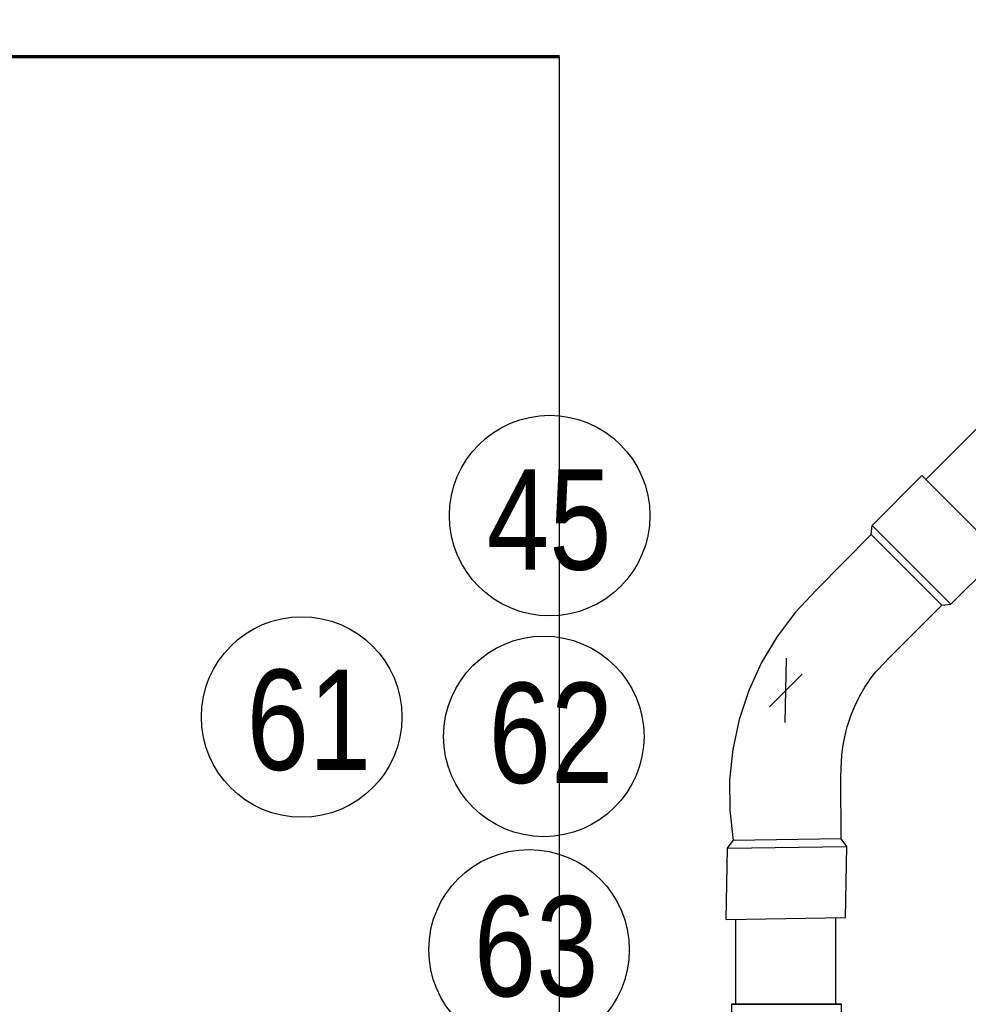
# Model space of a CAD drawing. Header units: millimetres. Extents: x -20654 to 2526, y -8238 to 977.
# Tile 139 of 218: x -10306.473 to -10306.094, y -4123.03 to -4122.637. Entities that reach past the tile are written whole.
import ezdxf

# ---------------------------------------------------------------- set-up
doc = ezdxf.new("R2010")
doc.units = ezdxf.units.MM
for name, color, linetype in [('01 CONTORNO_dwg', 252, 'Continuous'), ('A-DETL-MBND', 7, 'Continuous'), ('P-PIPE-IDEN', 7, 'Continuous'), ('P-SANR-FIXT-IDEN', 7, 'Continuous'), ('Simbolos', 7, 'Continuous'), ('Simbolos_int', 8, 'Continuous'), ('TQ-Condutos', 3, 'Continuous')]:
    doc.layers.add(name, color=color, linetype=linetype)
doc.styles.add('Arial_6', font='arial.ttf', dxfattribs={"width": 0.8, "height": 0.04})

# ---------------------------------------------------------------- blocks, each defined once
blk = doc.blocks.new('Caixa Sifonada Girafacil Montada Completa - Caixas e Ralos - Esgoto - MEP - Tigre - Corpo - 100x140x50-2585573-8 DETALHE SANITÁRIO B')
at = {"layer": 'A-DETL-MBND'}
for p, q in [((-0.022, -0.05311), (-0.022, -0.072)), ((0.022, -0.072), (0.022, -0.05311)), ((-0.0202, -0.072), (-0.022, -0.072)), ((-0.022, -0.072), (0.022, -0.072)), ((0.0202, -0.072), (-0.0202, -0.072)), ((-0.01797, -0.072), (-0.02, -0.072)), ((-0.02, -0.072), (-0.01797, -0.072)), ((-0.01414, -0.072), (-0.01781, -0.072)), ((-0.01781, -0.072), (0.02, -0.072)), ((0.02, -0.072), (-0.01414, -0.072)), ((0.022, -0.072), (0.0202, -0.072))]:
    blk.add_line(p, q, dxfattribs=at)
blk = doc.blocks.new('caixas e ralos - Detalhe-2332038-8 DETALHE SANITÁRIO B')
at = {"layer": 'P-SANR-FIXT-IDEN'}
blk.add_circle((0.004734, 0), 0.002, dxfattribs=at)
blk = doc.blocks.new('Identificador_Conexao - Identificador-1334731-8 DETALHE SANITÁRIO B')
at = {"layer": 'P-PIPE-IDEN'}
blk.add_circle((0, 0), 0.002, dxfattribs=at)

msp = doc.modelspace()

# ---------------------------------------------------------------- linework, layer by layer
at = {"layer": '01 CONTORNO_dwg', "lineweight": 70}
msp.add_line((-10306.2572, -4122.65188), (-10307.2572, -4122.65188), dxfattribs=at)
msp.add_line((-10306.2572, -4122.65188), (-10307.2572, -4122.65188), dxfattribs=at)
at = {"layer": '01 CONTORNO_dwg'}
for p in [(-10306.2572, -4123.25188), (-10306.2572, -4123.23283)]:
    msp.add_line(p, (-10306.2572, -4122.65188), dxfattribs=at)
at = {"layer": 'Simbolos'}
for p, q in [((-10306.13243, -4122.83883), (-10306.11261, -4122.81888)), ((-10306.11261, -4122.81888), (-10306.08106, -4122.85043)), ((-10306.13273, -4122.84251), (-10306.13243, -4122.83883)), ((-10306.10094, -4122.87031), (-10306.13243, -4122.83883)), ((-10306.15461, -4122.86452), (-10306.13273, -4122.84251)), ((-10306.10094, -4122.87031), (-10306.08106, -4122.85043)), ((-10306.10463, -4122.87061), (-10306.10094, -4122.87031)), ((-10306.16708, -4122.9175), (-10306.16662, -4122.89184)), ((-10306.16032, -4122.89815), (-10306.17338, -4122.9112)), ((-10306.19015, -4122.96761), (-10306.18785, -4122.96459)), ((-10306.14252, -4122.96689), (-10306.1447, -4122.96387)), ((-10306.19063, -4122.99602), (-10306.19015, -4122.96761)), ((-10306.19015, -4122.96761), (-10306.14252, -4122.96689)), ((-10306.14307, -4122.99523), (-10306.14252, -4122.96689)), ((-10306.19063, -4122.99602), (-10306.14307, -4122.99523))]:
    msp.add_line(p, q, dxfattribs=at)
for points in [[(-10306.15461, -4122.86451), (-10306.16297, -4122.87338), (-10306.17032, -4122.88311), (-10306.17657, -4122.89358), (-10306.18165, -4122.90466), (-10306.18549, -4122.91624), (-10306.18806, -4122.92816), (-10306.18931, -4122.94028), (-10306.18924, -4122.95248), (-10306.18785, -4122.96459)], [(-10306.1447, -4122.96387), (-10306.14494, -4122.93945), (-10306.14482, -4122.93571), (-10306.14446, -4122.93051), (-10306.14404, -4122.92719), (-10306.14343, -4122.92381), (-10306.14295, -4122.92126), (-10306.14234, -4122.91921), (-10306.14096, -4122.9148), (-10306.14016, -4122.9128), (-10306.13931, -4122.91087), (-10306.13872, -4122.90978), (-10306.13823, -4122.90881), (-10306.13727, -4122.90676), (-10306.13533, -4122.90337), (-10306.13473, -4122.90253), (-10306.134, -4122.90144), (-10306.13328, -4122.90035), (-10306.13086, -4122.8972), (-10306.1299, -4122.89624), (-10306.1282, -4122.89443), (-10306.12717, -4122.8934), (-10306.12615, -4122.89225), (-10306.10463, -4122.87061)]]:
    msp.add_lwpolyline(points, dxfattribs=at)
at = {"layer": 'Simbolos_int', "linetype": 'Continuous'}
for p, q in [((-10306.10463, -4122.87061), (-10306.13273, -4122.84251)), ((-10306.1447, -4122.96387), (-10306.18785, -4122.96459))]:
    msp.add_line(p, q, dxfattribs=at)
at = {"layer": 'TQ-Condutos'}
for p, q in [((-10306.11097, -4122.82051), (-10305.14357, -4121.85311)), ((-10306.18685, -4123.02988), (-10306.18685, -4122.99596)), ((-10306.14685, -4123.02988), (-10306.14685, -4122.99529))]:
    msp.add_line(p, q, dxfattribs=at)

# ---------------------------------------------------------------- block references
at = {"layer": 'A-DETL-MBND', "rotation": 180}
msp.add_blockref('Caixa Sifonada Girafacil Montada Completa - Caixas e Ralos - Esgoto - MEP - Tigre - Corpo - 100x140x50-2585573-8 DETALHE SANITÁRIO B', (-10306.16659, -4123.10188), dxfattribs=at)
at = {"layer": 'P-PIPE-IDEN', "xscale": 19.99999999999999, "yscale": 19.99999999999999, "zscale": 19.99999999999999}
msp.add_blockref('Identificador_Conexao - Identificador-1334731-8 DETALHE SANITÁRIO B', (-10306.36009, -4122.91524), dxfattribs=at)
at = {"layer": 'P-SANR-FIXT-IDEN', "xscale": 19.99999999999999, "yscale": 19.99999999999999, "zscale": 19.99999999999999}
for p in [(-10306.35579, -4122.83491), (-10306.35813, -4122.923), (-10306.36402, -4123.00812)]:
    msp.add_blockref('caixas e ralos - Detalhe-2332038-8 DETALHE SANITÁRIO B', p, dxfattribs=at)

# ---------------------------------------------------------------- texts
at = {"layer": 'P-PIPE-IDEN', "insert": (-10306.38206, -4122.89635), "char_height": 0.04, "width": 0.0615696, "attachment_point": 1, "style": 'Arial_6'}
msp.add_mtext('61', dxfattribs=at)
at = {"layer": 'P-SANR-FIXT-IDEN', "char_height": 0.04, "width": 0.0615696, "attachment_point": 1, "style": 'Arial_6'}
for s, insert in [('45', (-10306.28616, -4122.81648)), ('62', (-10306.28548, -4122.90156)), ('63', (-10306.29138, -4122.98668))]:
    msp.add_mtext(s, dxfattribs=dict(at, insert=insert))

doc.saveas('drawing.dxf')
